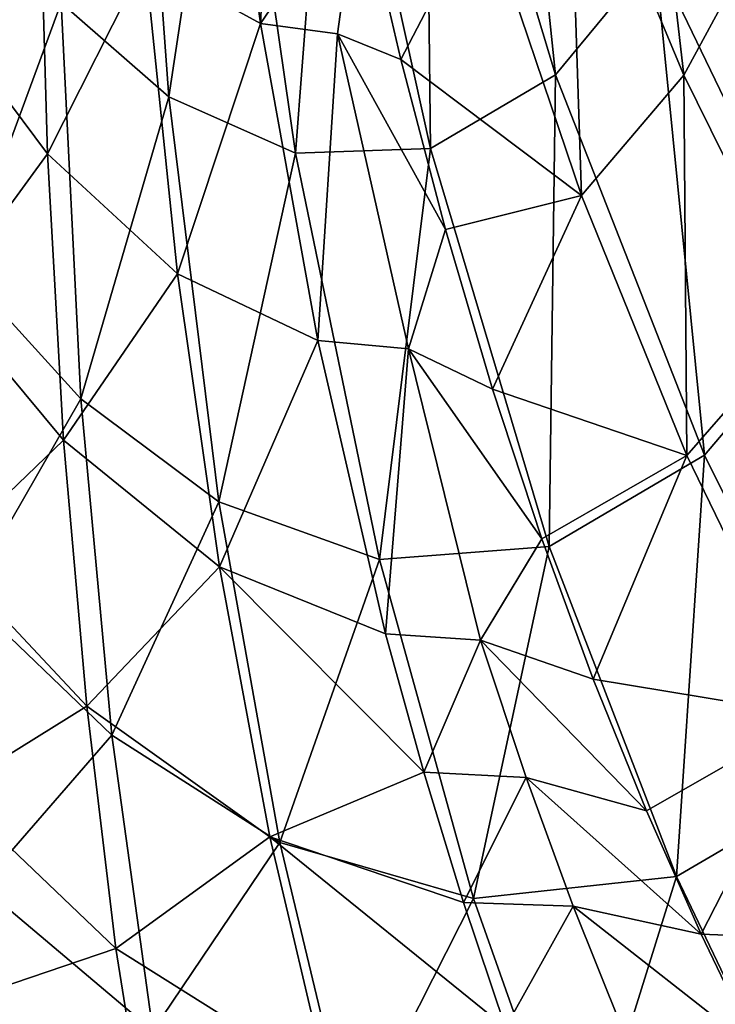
# Model space of a CAD drawing. Header units: millimetres. Extents: x 0 to 872, y -262 to 640.
# Tile 39 of 201: x 396 to 441, y -28 to 36. Entities that reach past the tile are written whole.
import ezdxf

# ---------------------------------------------------------------- set-up
doc = ezdxf.new("R2010")
doc.units = ezdxf.units.MM
doc.header["$LTSCALE"] = 25.4
doc.layers.get('0').update_dxf_attribs({"true_color": 0xff5454})

# ---------------------------------------------------------------- blocks, each defined once
blk = doc.blocks.new('Obj_000003#2')
at = {"color": 7, "true_color": 0xfafafa}
mesh = blk.add_polyface(dxfattribs=at)
corners = [(2677.4, 7341.4, -753.6), (2744.1, 6424.7, -753.6), (2660.2, 6910.8, -753.6), (2788.2, 7714.8, -753.6), (2781.4, 6876.8, -753.6), (2795.5, 7294.2, -753.6), (2982.2, 8032.3, -753.6), (2899.4, 7655.7, -753.6), (3083.3, 7963.2, -753.6), (3247.8, 8298.6, -753.6), (3336.9, 8222.3, -753.6), (3573.9, 8519.2, -753.6), (3650.6, 8437.9, -753.6), (3950.6, 8699.6, -753.6), (4015.6, 8615.4, -753.6), (4370.2, 8844.5, -753.6), (4424.4, 8758.6, -753.6), (4826.9, 8957.2, -753.6), (4871.4, 8870.5, -753.6), (5316.7, 9039.7, -753.6), (5352.3, 8952.9, -753.6), (5837.2, 9093.1, -753.6), (5458.4, 8966.7, -753.6), (5864.8, 9006.6, -753.6), (6387.2, 9117.3, -753.6), (6407.3, 9031.4, -753.6), (6966.3, 9112.4, -753.6), (6979.6, 9027.5, -753.6), (7574.2, 9078.4, -753.6), (7581.3, 8994.5, -753.6), (8210.3, 9015.8, -753.6), (8211.8, 8933.2, -753.6), (8873.2, 8926, -753.6), (8869.8, 8844.6, -753.6), (9552.3, 8730.6, -753.6), (9559.9, 8810.8, -753.6), (9910.4, 8663, -753.6), (9916.9, 8743.4, -753.6), (10267.1, 8591, -753.6), (10274.2, 8671.1, -753.6), (10621, 8515.2, -753.6), (10630.7, 8594.7, -753.6), (10970.4, 8436.3, -753.6), (10985.1, 8514.6, -753.6), (11332.5, 8350.5, -753.6), (11347.8, 8428.6, -753.6), (11691.7, 8261.3, -753.6), (11709.5, 8338.8, -753.6), (12052, 8167.7, -753.6), (12070.3, 8245.2, -753.6), (12409.3, 8070.9, -753.6), (12430.2, 8147.7, -753.6), (12763.2, 7970.8, -753.6), (12784.6, 8047.6, -753.6), (13113.6, 7867.4, -753.6), (13137.8, 7943.5, -753.6), (13456.6, 7761.7, -753.6), (13481.1, 7837.7, -753.6), (13795.4, 7652.5, -753.6), (13823.1, 7727.7, -753.6), (14446, 7427.8, -753.6), (14477.5, 7502, -753.6), (15058.2, 7194.7, -753.6), (15094.1, 7267.8, -753.6), (15110.8, 7173.5, -753.6), (15445.2, 7122.9, -753.6), (15626, 6954.8, -753.6), (15666.7, 7026.5, -753.6), (16145.2, 6709.4, -753.6), (16191.2, 6779.2, -753.6), (16612.3, 6459.9, -753.6), (16664.3, 6527.1, -753.6), (17025.1, 6207.4, -753.6), (17083.9, 6271.4, -753.6), (17382, 5953.2, -753.6), (17448.3, 6012.9, -753.6), (17681.9, 5698.3, -753.6), (17756.3, 5752.3, -753.6), (17924.3, 5443.3, -753.6), (18007.1, 5490, -753.6), (18108.8, 5188.8, -753.6), (18199.7, 5226.2, -753.6), (18235.7, 4934.5, -753.6), (18333.5, 4960.4, -753.6), (18305.1, 4679.2, -753.6), (18317, 4421, -753.6), (2932, 5891.1, -753.6), (2864.8, 6404.4, -753.6), (3049.3, 5884.2, -753.6), (3221.7, 5322.5, -753.6), (3333.3, 5328.4, -753.6), (3606.5, 4735.3, -753.6), (3711.1, 4753.3, -753.6), (3835, 4436.6, -753.6), (3734.4, 4721.5, -753.6), (4173.5, 4177.7, -753.6), (4077, 4148.6, -753.6), (4343.7, 3858.2, -753.6), (4432.5, 3896, -753.6), (4623, 3579.9, -753.6), (4710.5, 3619.3, -753.6), (4923.1, 3306, -753.6), (5001.9, 3353.6, -753.6), (5234.9, 3045.6, -753.6), (5313, 3094.1, -753.6), (5564.5, 2794, -753.6), (5632.9, 2850.2, -753.6), (5905, 2557.3, -753.6), (5973.2, 2613.9, -753.6), (6261.2, 2332.5, -753.6), (6319.1, 2395.9, -753.6), (6627, 2123.9, -753.6), (6685.4, 2187.3, -753.6), (7007, 1928.9, -753.6), (7054.8, 1998, -753.6), (7395.3, 1750.8, -753.6), (7443.9, 1819.7, -753.6), (7795.1, 1588, -753.6), (7838.9, 1659.3, -753.6), (8204.2, 1441.5, -753.6), (8243.3, 1514.9, -753.6), (8621.5, 1311.7, -753.6), (8656.1, 1386.9, -753.6), (9046, 1198.8, -753.6), (9076, 1275.7, -753.6), (9476.8, 1103.1, -753.6), (9498.2, 1182.2, -753.6), (9911.1, 1025.1, -753.6), (9932.1, 1104.7, -753.6), (10348, 965.1, -753.6), (10361.9, 1046, -753.6), (10787, 923.1, -753.6), (10798.9, 1004.6, -753.6), (11223.2, 899.4, -753.6), (11229.7, 981.6, -753.6), (11660, 894, -753.6), (11662.6, 976.6, -753.6), (12088.2, 906.6, -753.6), (12087.3, 989.5, -753.6), (12508.7, 1020.3, -753.6), (12515.6, 937.5, -753.6), (12865.2, 1060.7, -753.6), (12929, 985.1, -753.6), (13323.6, 1132.5, -753.6), (13340, 1050.4, -753.6), (13715.6, 1212.2, -753.6), (13616.1, 1104.5, -753.6), (14121.7, 1225.9, -753.6), (14095.9, 1306.3, -753.6), (14462.6, 1413.2, -753.6), (14488.4, 1332.7, -753.6), (14815.8, 1531.9, -753.6), (14850.6, 1454.1, -753.6), (15476.6, 1797, -753.6), (15187.8, 1582, -753.6), (15519.9, 1722.6, -753.6), (16072.1, 2088.8, -753.6), (16123.6, 2018.5, -753.6), (16598.9, 2395.2, -753.6), (16658.3, 2329.5, -753.6), (17054.1, 2706.1, -753.6), (17121.2, 2645.7, -753.6), (17437, 3014.2, -753.6), (17511.9, 2959.9, -753.6), (17747.8, 3314.9, -753.6), (17830.6, 3267.9, -753.6), (17988.4, 3605.9, -753.6), (18078.7, 3567.7, -753.6), (18161.4, 3886.5, -753.6), (18258.3, 3859, -753.6), (18269.8, 4157.6, -753.6), (18371.6, 4142.6, -753.6), (18407.6, 4691.9, -753.6), (18420.8, 4419.8, -753.6)]
mesh.append_faces([[corners[k] for k in face] for face in [(0, 1, 2), (171, 172, 173)]], dxfattribs={"vtx0": -1, "color": 7})
mesh.append_faces([[corners[k] for k in face] for face in [(4, 3, 5), (5, 6, 7), (7, 6, 8), (8, 9, 10), (10, 11, 12), (12, 13, 14), (14, 15, 16), (16, 17, 18), (18, 19, 20), (20, 21, 22), (22, 21, 23), (23, 24, 25), (25, 26, 27), (27, 28, 29), (29, 30, 31), (31, 32, 33), (33, 32, 34), (34, 35, 36), (36, 37, 38), (38, 39, 40), (40, 41, 42), (42, 43, 44), (44, 45, 46), (46, 47, 48), (48, 49, 50), (50, 51, 52), (52, 53, 54), (54, 55, 56), (56, 57, 58), (58, 59, 60), (60, 61, 62), (62, 63, 64), (64, 65, 66), (66, 67, 68), (68, 69, 70), (70, 71, 72), (72, 73, 74), (74, 75, 76), (76, 77, 78), (78, 79, 80), (80, 81, 82), (82, 83, 84), (84, 83, 85), (86, 88, 89), (89, 90, 91), (91, 92, 93), (93, 95, 96), (96, 95, 97), (97, 98, 99), (99, 100, 101), (101, 102, 103), (103, 104, 105), (105, 106, 107), (107, 108, 109), (109, 110, 111), (111, 112, 113), (113, 114, 115), (115, 116, 117), (117, 118, 119), (119, 120, 121), (121, 122, 123), (123, 124, 125), (125, 126, 127), (127, 128, 129), (129, 130, 131), (131, 132, 133), (133, 134, 135), (135, 136, 137), (137, 139, 140), (140, 141, 142), (142, 143, 144), (144, 145, 146), (146, 145, 147), (147, 149, 150), (150, 151, 152), (152, 153, 154), (154, 153, 155), (155, 156, 157), (157, 158, 159), (159, 160, 161), (161, 162, 163), (163, 164, 165), (165, 166, 167), (167, 168, 169), (169, 170, 171)]], dxfattribs={"vtx0": -1, "vtx1": -1, "color": 7})
mesh.append_faces([[corners[k] for k in face] for face in [(1, 3, 4), (171, 85, 83)]], dxfattribs={"vtx0": -1, "vtx1": -1, "vtx2": -1, "color": 7})
mesh.append_faces([[corners[k] for k in face] for face in [(1, 0, 3), (5, 3, 6), (8, 6, 9), (10, 9, 11), (12, 11, 13), (14, 13, 15), (16, 15, 17), (18, 17, 19), (20, 19, 21), (23, 21, 24), (25, 24, 26), (27, 26, 28), (29, 28, 30), (31, 30, 32), (34, 32, 35), (36, 35, 37), (38, 37, 39), (40, 39, 41), (42, 41, 43), (44, 43, 45), (46, 45, 47), (48, 47, 49), (50, 49, 51), (52, 51, 53), (54, 53, 55), (56, 55, 57), (58, 57, 59), (60, 59, 61), (62, 61, 63), (64, 63, 65), (66, 65, 67), (68, 67, 69), (70, 69, 71), (72, 71, 73), (74, 73, 75), (76, 75, 77), (78, 77, 79), (80, 79, 81), (82, 81, 83), (4, 86, 1), (86, 4, 87), (86, 87, 88), (89, 88, 90), (91, 90, 92), (93, 92, 94), (93, 94, 95), (97, 95, 98), (99, 98, 100), (101, 100, 102), (103, 102, 104), (105, 104, 106), (107, 106, 108), (109, 108, 110), (111, 110, 112), (113, 112, 114), (115, 114, 116), (117, 116, 118), (119, 118, 120), (121, 120, 122), (123, 122, 124), (125, 124, 126), (127, 126, 128), (129, 128, 130), (131, 130, 132), (133, 132, 134), (135, 134, 136), (137, 136, 138), (137, 138, 139), (140, 139, 141), (142, 141, 143), (144, 143, 145), (147, 145, 148), (147, 148, 149), (150, 149, 151), (152, 151, 153), (155, 153, 156), (157, 156, 158), (159, 158, 160), (161, 160, 162), (163, 162, 164), (165, 164, 166), (167, 166, 168), (169, 168, 170), (171, 170, 85), (171, 83, 172)]], dxfattribs={"vtx0": -1, "vtx2": -1, "color": 7})
mesh = blk.add_polyface(dxfattribs=at)
corners = [(14430.3, 3947.1, 11723.6), (13631.8, 4045.2, 12351.4), (14181.2, 4171.2, 11800.4)]
mesh.append_faces([[corners[k] for k in face] for face in [(0, 1, 2)]], dxfattribs={"color": 7})
mesh = blk.add_polyface(dxfattribs=at)
corners = [(14955.1, 4065.9, 11151.5), (14430.3, 3947.1, 11723.6), (14181.2, 4171.2, 11800.4)]
mesh.append_faces([[corners[k] for k in face] for face in [(0, 1, 2)]], dxfattribs={"color": 7})
mesh = blk.add_polyface(dxfattribs=at)
corners = [(14948.4, 4112.3, 11245.2), (13941, 4162, 12128.9), (14185.9, 3947.5, 12053)]
mesh.append_faces([[corners[k] for k in face] for face in [(0, 1, 2)]], dxfattribs={"color": 7})
mesh = blk.add_polyface(dxfattribs=at)
corners = [(15167.5, 3811.6, 11205), (14948.4, 4112.3, 11245.2), (14185.9, 3947.5, 12053)]
mesh.append_faces([[corners[k] for k in face] for face in [(0, 1, 2)]], dxfattribs={"color": 7})
mesh = blk.add_polyface(dxfattribs=at)
corners = [(14948.4, 4112.3, 11245.2), (15167.5, 3811.6, 11205), (15840.5, 3964.8, 10407)]
mesh.append_faces([[corners[k] for k in face] for face in [(0, 1, 2)]], dxfattribs={"color": 7})
mesh = blk.add_polyface(dxfattribs=at)
corners = [(15159.7, 3777.7, 11114.8), (14430.3, 3947.1, 11723.6), (14955.1, 4065.9, 11151.5)]
mesh.append_faces([[corners[k] for k in face] for face in [(0, 1, 2)]], dxfattribs={"color": 7})
mesh = blk.add_polyface(dxfattribs=at)
corners = [(14955.1, 4065.9, 11151.5), (15716, 3899.7, 10460), (15159.7, 3777.7, 11114.8)]
mesh.append_faces([[corners[k] for k in face] for face in [(0, 1, 2)]], dxfattribs={"color": 7})
mesh = blk.add_polyface(dxfattribs=at)
corners = [(14430.3, 3947.1, 11723.6), (13848.6, 3853.9, 12284.2), (13631.8, 4045.2, 12351.4)]
mesh.append_faces([[corners[k] for k in face] for face in [(0, 1, 2)]], dxfattribs={"color": 7})
mesh = blk.add_polyface(dxfattribs=at)
corners = [(16213.3, 4045.4, 9803.6), (16083, 3584, 10162.3), (15716, 3899.7, 10460)]
mesh.append_faces([[corners[k] for k in face] for face in [(0, 1, 2)]], dxfattribs={"color": 7})
mesh = blk.add_polyface(dxfattribs=at)
corners = [(16213.3, 4045.4, 9803.6), (16330.6, 3637.3, 9835.5), (16083, 3584, 10162.3)]
mesh.append_faces([[corners[k] for k in face] for face in [(0, 1, 2)]], dxfattribs={"color": 7})
mesh = blk.add_polyface(dxfattribs=at)
corners = [(15840.5, 3964.8, 10407), (15167.5, 3811.6, 11205), (15960.8, 3563.3, 10436.8)]
mesh.append_faces([[corners[k] for k in face] for face in [(0, 1, 2)]], dxfattribs={"color": 7})
mesh = blk.add_polyface(dxfattribs=at)
corners = [(15840.5, 3964.8, 10407), (15960.8, 3563.3, 10436.8), (16569.2, 3693.2, 9633.8)]
mesh.append_faces([[corners[k] for k in face] for face in [(0, 1, 2)]], dxfattribs={"color": 7})
mesh = blk.add_polyface(dxfattribs=at)
corners = [(14370.7, 3701.5, 12016.3), (14185.9, 3947.5, 12053), (13334.9, 3839.9, 12806)]
mesh.append_faces([[corners[k] for k in face] for face in [(0, 1, 2)]], dxfattribs={"color": 7})
mesh = blk.add_polyface(dxfattribs=at)
corners = [(14613.4, 3695.4, 11688.2), (13848.6, 3853.9, 12284.2), (14430.3, 3947.1, 11723.6)]
mesh.append_faces([[corners[k] for k in face] for face in [(0, 1, 2)]], dxfattribs={"color": 7})
mesh = blk.add_polyface(dxfattribs=at)
corners = [(15167.5, 3811.6, 11205), (14185.9, 3947.5, 12053), (14370.7, 3701.5, 12016.3)]
mesh.append_faces([[corners[k] for k in face] for face in [(0, 1, 2)]], dxfattribs={"color": 7})
mesh = blk.add_polyface(dxfattribs=at)
corners = [(15159.7, 3777.7, 11114.8), (14613.4, 3695.4, 11688.2), (14430.3, 3947.1, 11723.6)]
mesh.append_faces([[corners[k] for k in face] for face in [(0, 1, 2)]], dxfattribs={"color": 7})
mesh = blk.add_polyface(dxfattribs=at)
corners = [(15716, 3899.7, 10460), (15545, 3495.2, 10815.1), (15159.7, 3777.7, 11114.8)]
mesh.append_faces([[corners[k] for k in face] for face in [(0, 1, 2)]], dxfattribs={"color": 7})
mesh = blk.add_polyface(dxfattribs=at)
corners = [(15716, 3899.7, 10460), (15821.5, 3536.3, 10488.9), (15545, 3495.2, 10815.1)]
mesh.append_faces([[corners[k] for k in face] for face in [(0, 1, 2)]], dxfattribs={"color": 7})
mesh = blk.add_polyface(dxfattribs=at)
corners = [(15716, 3899.7, 10460), (16083, 3584, 10162.3), (15821.5, 3536.3, 10488.9)]
mesh.append_faces([[corners[k] for k in face] for face in [(0, 1, 2)]], dxfattribs={"color": 7})
mesh = blk.add_polyface(dxfattribs=at)
corners = [(14370.7, 3701.5, 12016.3), (13334.9, 3839.9, 12806), (13480.1, 3651.2, 12777.5)]
mesh.append_faces([[corners[k] for k in face] for face in [(0, 1, 2)]], dxfattribs={"color": 7})
mesh = blk.add_polyface(dxfattribs=at)
corners = [(14613.4, 3695.4, 11688.2), (14007.2, 3640.9, 12252.7), (13848.6, 3853.9, 12284.2)]
mesh.append_faces([[corners[k] for k in face] for face in [(0, 1, 2)]], dxfattribs={"color": 7})
mesh = blk.add_polyface(dxfattribs=at)
corners = [(15270.6, 3471.8, 11231.4), (15167.5, 3811.6, 11205), (14370.7, 3701.5, 12016.3)]
mesh.append_faces([[corners[k] for k in face] for face in [(0, 1, 2)]], dxfattribs={"color": 7})
mesh = blk.add_polyface(dxfattribs=at)
corners = [(15167.5, 3811.6, 11205), (15270.6, 3471.8, 11231.4), (15960.8, 3563.3, 10436.8)]
mesh.append_faces([[corners[k] for k in face] for face in [(0, 1, 2)]], dxfattribs={"color": 7})
mesh = blk.add_polyface(dxfattribs=at)
corners = [(15159.7, 3777.7, 11114.8), (14943.2, 3436, 11464.7), (14613.4, 3695.4, 11688.2)]
mesh.append_faces([[corners[k] for k in face] for face in [(0, 1, 2)]], dxfattribs={"color": 7})
mesh = blk.add_polyface(dxfattribs=at)
corners = [(15159.7, 3777.7, 11114.8), (15252.6, 3461.5, 11140.6), (14943.2, 3436, 11464.7)]
mesh.append_faces([[corners[k] for k in face] for face in [(0, 1, 2)]], dxfattribs={"color": 7})
mesh = blk.add_polyface(dxfattribs=at)
corners = [(15159.7, 3777.7, 11114.8), (15545, 3495.2, 10815.1), (15252.6, 3461.5, 11140.6)]
mesh.append_faces([[corners[k] for k in face] for face in [(0, 1, 2)]], dxfattribs={"color": 7})
mesh = blk.add_polyface(dxfattribs=at)
corners = [(14454, 3428.1, 12038.8), (14370.7, 3701.5, 12016.3), (13480.1, 3651.2, 12777.5)]
mesh.append_faces([[corners[k] for k in face] for face in [(0, 1, 2)]], dxfattribs={"color": 7})
mesh = blk.add_polyface(dxfattribs=at)
corners = [(14613.4, 3695.4, 11688.2), (14270.1, 3412.1, 12103.3), (14007.2, 3640.9, 12252.7)]
mesh.append_faces([[corners[k] for k in face] for face in [(0, 1, 2)]], dxfattribs={"color": 7})
mesh = blk.add_polyface(dxfattribs=at)
corners = [(14615.9, 3419.3, 11786.1), (14270.1, 3412.1, 12103.3), (14613.4, 3695.4, 11688.2)]
mesh.append_faces([[corners[k] for k in face] for face in [(0, 1, 2)]], dxfattribs={"color": 7})
mesh = blk.add_polyface(dxfattribs=at)
corners = [(15270.6, 3471.8, 11231.4), (14370.7, 3701.5, 12016.3), (14454, 3428.1, 12038.8)]
mesh.append_faces([[corners[k] for k in face] for face in [(0, 1, 2)]], dxfattribs={"color": 7})
mesh = blk.add_polyface(dxfattribs=at)
corners = [(14943.2, 3436, 11464.7), (14615.9, 3419.3, 11786.1), (14613.4, 3695.4, 11688.2)]
mesh.append_faces([[corners[k] for k in face] for face in [(0, 1, 2)]], dxfattribs={"color": 7})
mesh = blk.add_polyface(dxfattribs=at)
corners = [(16569.2, 3693.2, 9633.8), (15960.8, 3563.3, 10436.8), (16521.4, 3228.4, 9730.1)]
mesh.append_faces([[corners[k] for k in face] for face in [(0, 1, 2)]], dxfattribs={"color": 7})
mesh = blk.add_polyface(dxfattribs=at)
corners = [(14454, 3428.1, 12038.8), (13480.1, 3651.2, 12777.5), (13542, 3444.9, 12795.7)]
mesh.append_faces([[corners[k] for k in face] for face in [(0, 1, 2)]], dxfattribs={"color": 7})
mesh = blk.add_polyface(dxfattribs=at)
corners = [(14270.1, 3412.1, 12103.3), (13905.1, 3415, 12414.6), (14007.2, 3640.9, 12252.7)]
mesh.append_faces([[corners[k] for k in face] for face in [(0, 1, 2)]], dxfattribs={"color": 7})
mesh = blk.add_polyface(dxfattribs=at)
corners = [(16330.6, 3637.3, 9835.5), (15970.1, 3351.8, 10342.7), (16083, 3584, 10162.3)]
mesh.append_faces([[corners[k] for k in face] for face in [(0, 1, 2)]], dxfattribs={"color": 7})
mesh = blk.add_polyface(dxfattribs=at)
corners = [(16330.6, 3637.3, 9835.5), (16228.6, 3389.7, 10010.3), (15970.1, 3351.8, 10342.7)]
mesh.append_faces([[corners[k] for k in face] for face in [(0, 1, 2)]], dxfattribs={"color": 7})
mesh = blk.add_polyface(dxfattribs=at)
corners = [(16083, 3584, 10162.3), (15701.9, 3321, 10668.4), (15821.5, 3536.3, 10488.9)]
mesh.append_faces([[corners[k] for k in face] for face in [(0, 1, 2)]], dxfattribs={"color": 7})
mesh = blk.add_polyface(dxfattribs=at)
corners = [(16083, 3584, 10162.3), (15970.1, 3351.8, 10342.7), (15701.9, 3321, 10668.4)]
mesh.append_faces([[corners[k] for k in face] for face in [(0, 1, 2)]], dxfattribs={"color": 7})
mesh = blk.add_polyface(dxfattribs=at)
corners = [(15960.8, 3563.3, 10436.8), (15270.6, 3471.8, 11231.4), (15909.6, 3164.6, 10538)]
mesh.append_faces([[corners[k] for k in face] for face in [(0, 1, 2)]], dxfattribs={"color": 7})
mesh = blk.add_polyface(dxfattribs=at)
corners = [(15960.8, 3563.3, 10436.8), (15909.6, 3164.6, 10538), (16521.4, 3228.4, 9730.1)]
mesh.append_faces([[corners[k] for k in face] for face in [(0, 1, 2)]], dxfattribs={"color": 7})
mesh = blk.add_polyface(dxfattribs=at)
corners = [(15821.5, 3536.3, 10488.9), (15418.4, 3297.1, 10993), (15545, 3495.2, 10815.1)]
mesh.append_faces([[corners[k] for k in face] for face in [(0, 1, 2)]], dxfattribs={"color": 7})
mesh = blk.add_polyface(dxfattribs=at)
corners = [(15821.5, 3536.3, 10488.9), (15701.9, 3321, 10668.4), (15418.4, 3297.1, 10993)]
mesh.append_faces([[corners[k] for k in face] for face in [(0, 1, 2)]], dxfattribs={"color": 7})
mesh = blk.add_polyface(dxfattribs=at)
corners = [(15545, 3495.2, 10815.1), (15418.4, 3297.1, 10993), (15252.6, 3461.5, 11140.6)]
mesh.append_faces([[corners[k] for k in face] for face in [(0, 1, 2)]], dxfattribs={"color": 7})
mesh = blk.add_polyface(dxfattribs=at)
corners = [(15270.6, 3471.8, 11231.4), (14454, 3428.1, 12038.8), (15217.3, 3140.8, 11330.3)]
mesh.append_faces([[corners[k] for k in face] for face in [(0, 1, 2)]], dxfattribs={"color": 7})
mesh = blk.add_polyface(dxfattribs=at)
corners = [(15270.6, 3471.8, 11231.4), (15217.3, 3140.8, 11330.3), (15909.6, 3164.6, 10538)]
mesh.append_faces([[corners[k] for k in face] for face in [(0, 1, 2)]], dxfattribs={"color": 7})
mesh = blk.add_polyface(dxfattribs=at)
corners = [(15252.6, 3461.5, 11140.6), (15418.4, 3297.1, 10993), (14827.4, 3293.4, 11609.2)]
mesh.append_faces([[corners[k] for k in face] for face in [(0, 1, 2)]], dxfattribs={"color": 7})
mesh = blk.add_polyface(dxfattribs=at)
corners = [(15252.6, 3461.5, 11140.6), (14827.4, 3293.4, 11609.2), (14943.2, 3436, 11464.7)]
mesh.append_faces([[corners[k] for k in face] for face in [(0, 1, 2)]], dxfattribs={"color": 7})
mesh = blk.add_polyface(dxfattribs=at)
corners = [(14400.8, 3167.2, 12127.3), (13542, 3444.9, 12795.7), (13492.8, 3252.2, 12866.5)]
mesh.append_faces([[corners[k] for k in face] for face in [(0, 1, 2)]], dxfattribs={"color": 7})
mesh = blk.add_polyface(dxfattribs=at)
corners = [(14454, 3428.1, 12038.8), (13542, 3444.9, 12795.7), (14400.8, 3167.2, 12127.3)]
mesh.append_faces([[corners[k] for k in face] for face in [(0, 1, 2)]], dxfattribs={"color": 7})
mesh = blk.add_polyface(dxfattribs=at)
corners = [(14943.2, 3436, 11464.7), (14827.4, 3293.4, 11609.2), (14615.9, 3419.3, 11786.1)]
mesh.append_faces([[corners[k] for k in face] for face in [(0, 1, 2)]], dxfattribs={"color": 7})
mesh = blk.add_polyface(dxfattribs=at)
corners = [(13905.1, 3415, 12414.6), (14136.1, 3160.2, 12258.5), (13511.9, 3343.8, 12743.3), (14191.5, 3302.8, 12195.8)]
mesh.append_faces([[corners[k] for k in face] for face in [(0, 1, 2), (1, 0, 3)]], dxfattribs={"vtx0": -1, "color": 7})
mesh = blk.add_polyface(dxfattribs=at)
corners = [(14270.1, 3412.1, 12103.3), (14191.5, 3302.8, 12195.8), (13905.1, 3415, 12414.6)]
mesh.append_faces([[corners[k] for k in face] for face in [(0, 1, 2)]], dxfattribs={"color": 7})
mesh = blk.add_polyface(dxfattribs=at)
corners = [(14827.4, 3293.4, 11609.2), (14191.5, 3302.8, 12195.8), (14615.9, 3419.3, 11786.1)]
mesh.append_faces([[corners[k] for k in face] for face in [(0, 1, 2)]], dxfattribs={"color": 7})
mesh = blk.add_polyface(dxfattribs=at)
corners = [(14615.9, 3419.3, 11786.1), (14191.5, 3302.8, 12195.8), (14270.1, 3412.1, 12103.3)]
mesh.append_faces([[corners[k] for k in face] for face in [(0, 1, 2)]], dxfattribs={"color": 7})
mesh = blk.add_polyface(dxfattribs=at)
corners = [(15217.3, 3140.8, 11330.3), (14454, 3428.1, 12038.8), (14400.8, 3167.2, 12127.3)]
mesh.append_faces([[corners[k] for k in face] for face in [(0, 1, 2)]], dxfattribs={"color": 7})
mesh = blk.add_polyface(dxfattribs=at)
corners = [(16228.6, 3389.7, 10010.3), (16170.9, 3166.2, 10076.3), (15970.1, 3351.8, 10342.7)]
mesh.append_faces([[corners[k] for k in face] for face in [(0, 1, 2)]], dxfattribs={"color": 7})
mesh = blk.add_polyface(dxfattribs=at)
corners = [(14136.1, 3160.2, 12258.5), (13461.7, 3229.3, 12796.3), (13511.9, 3343.8, 12743.3)]
mesh.append_faces([[corners[k] for k in face] for face in [(0, 1, 2)]], dxfattribs={"color": 7})
mesh = blk.add_polyface(dxfattribs=at)
corners = [(15970.1, 3351.8, 10342.7), (15912.6, 3143.4, 10409.6), (15701.9, 3321, 10668.4)]
mesh.append_faces([[corners[k] for k in face] for face in [(0, 1, 2)]], dxfattribs={"color": 7})
mesh = blk.add_polyface(dxfattribs=at)
corners = [(15970.1, 3351.8, 10342.7), (16170.9, 3166.2, 10076.3), (15912.6, 3143.4, 10409.6)]
mesh.append_faces([[corners[k] for k in face] for face in [(0, 1, 2)]], dxfattribs={"color": 7})
mesh = blk.add_polyface(dxfattribs=at)
corners = [(15701.9, 3321, 10668.4), (15644.8, 3127.3, 10735.5), (15418.4, 3297.1, 10993)]
mesh.append_faces([[corners[k] for k in face] for face in [(0, 1, 2)]], dxfattribs={"color": 7})
mesh = blk.add_polyface(dxfattribs=at)
corners = [(15701.9, 3321, 10668.4), (15912.6, 3143.4, 10409.6), (15644.8, 3127.3, 10735.5)]
mesh.append_faces([[corners[k] for k in face] for face in [(0, 1, 2)]], dxfattribs={"color": 7})
mesh = blk.add_polyface(dxfattribs=at)
corners = [(14769.2, 3123.6, 11678.3), (14136.1, 3160.2, 12258.5), (14191.5, 3302.8, 12195.8)]
mesh.append_faces([[corners[k] for k in face] for face in [(0, 1, 2)]], dxfattribs={"color": 7})
mesh = blk.add_polyface(dxfattribs=at)
corners = [(14827.4, 3293.4, 11609.2), (14769.2, 3123.6, 11678.3), (14191.5, 3302.8, 12195.8)]
mesh.append_faces([[corners[k] for k in face] for face in [(0, 1, 2)]], dxfattribs={"color": 7})
mesh = blk.add_polyface(dxfattribs=at)
corners = [(15418.4, 3297.1, 10993), (15362, 3118.4, 11059.5), (14827.4, 3293.4, 11609.2)]
mesh.append_faces([[corners[k] for k in face] for face in [(0, 1, 2)]], dxfattribs={"color": 7})
mesh = blk.add_polyface(dxfattribs=at)
corners = [(15418.4, 3297.1, 10993), (15644.8, 3127.3, 10735.5), (15362, 3118.4, 11059.5)]
mesh.append_faces([[corners[k] for k in face] for face in [(0, 1, 2)]], dxfattribs={"color": 7})
mesh = blk.add_polyface(dxfattribs=at)
corners = [(14827.4, 3293.4, 11609.2), (15362, 3118.4, 11059.5), (14769.2, 3123.6, 11678.3)]
mesh.append_faces([[corners[k] for k in face] for face in [(0, 1, 2)]], dxfattribs={"color": 7})
mesh = blk.add_polyface(dxfattribs=at)
corners = [(14234.1, 2950.9, 12260.3), (13492.8, 3252.2, 12866.5), (13352.5, 3096.4, 12972.4)]
mesh.append_faces([[corners[k] for k in face] for face in [(0, 1, 2)]], dxfattribs={"color": 7})
mesh = blk.add_polyface(dxfattribs=at)
corners = [(14400.8, 3167.2, 12127.3), (13492.8, 3252.2, 12866.5), (14234.1, 2950.9, 12260.3)]
mesh.append_faces([[corners[k] for k in face] for face in [(0, 1, 2)]], dxfattribs={"color": 7})
mesh = blk.add_polyface(dxfattribs=at)
corners = [(14136.1, 3160.2, 12258.5), (13961.5, 2968.6, 12393.2), (13461.7, 3229.3, 12796.3)]
mesh.append_faces([[corners[k] for k in face] for face in [(0, 1, 2)]], dxfattribs={"color": 7})
mesh = blk.add_polyface(dxfattribs=at)
corners = [(16521.4, 3228.4, 9730.1), (15909.6, 3164.6, 10538), (16315.5, 2818.5, 9870.4)]
mesh.append_faces([[corners[k] for k in face] for face in [(0, 1, 2)]], dxfattribs={"color": 7})
mesh = blk.add_polyface(dxfattribs=at)
corners = [(14577.4, 2885.9, 11829.9), (13961.5, 2968.6, 12393.2), (14136.1, 3160.2, 12258.5)]
mesh.append_faces([[corners[k] for k in face] for face in [(0, 1, 2)]], dxfattribs={"color": 7})
mesh = blk.add_polyface(dxfattribs=at)
corners = [(14769.2, 3123.6, 11678.3), (14577.4, 2885.9, 11829.9), (14136.1, 3160.2, 12258.5)]
mesh.append_faces([[corners[k] for k in face] for face in [(0, 1, 2)]], dxfattribs={"color": 7})
mesh = blk.add_polyface(dxfattribs=at)
corners = [(15032.5, 2859.9, 11478.9), (14400.8, 3167.2, 12127.3), (14234.1, 2950.9, 12260.3)]
mesh.append_faces([[corners[k] for k in face] for face in [(0, 1, 2)]], dxfattribs={"color": 7})
mesh = blk.add_polyface(dxfattribs=at)
corners = [(15217.3, 3140.8, 11330.3), (14400.8, 3167.2, 12127.3), (15032.5, 2859.9, 11478.9)]
mesh.append_faces([[corners[k] for k in face] for face in [(0, 1, 2)]], dxfattribs={"color": 7})
mesh = blk.add_polyface(dxfattribs=at)
corners = [(15909.6, 3164.6, 10538), (15217.3, 3140.8, 11330.3), (15712.7, 2819.5, 10688.4)]
mesh.append_faces([[corners[k] for k in face] for face in [(0, 1, 2)]], dxfattribs={"color": 7})
mesh = blk.add_polyface(dxfattribs=at)
corners = [(16170.9, 3166.2, 10076.3), (15697.5, 2803, 10571), (15912.6, 3143.4, 10409.6)]
mesh.append_faces([[corners[k] for k in face] for face in [(0, 1, 2)]], dxfattribs={"color": 7})
mesh = blk.add_polyface(dxfattribs=at)
corners = [(16170.9, 3166.2, 10076.3), (16192.6, 2800.3, 9894.7), (15697.5, 2803, 10571)]
mesh.append_faces([[corners[k] for k in face] for face in [(0, 1, 2)]], dxfattribs={"color": 7})
mesh = blk.add_polyface(dxfattribs=at)
corners = [(15909.6, 3164.6, 10538), (15712.7, 2819.5, 10688.4), (16315.5, 2818.5, 9870.4)]
mesh.append_faces([[corners[k] for k in face] for face in [(0, 1, 2)]], dxfattribs={"color": 7})
mesh = blk.add_polyface(dxfattribs=at)
corners = [(15217.3, 3140.8, 11330.3), (15032.5, 2859.9, 11478.9), (15712.7, 2819.5, 10688.4)]
mesh.append_faces([[corners[k] for k in face] for face in [(0, 1, 2)]], dxfattribs={"color": 7})
mesh = blk.add_polyface(dxfattribs=at)
corners = [(15912.6, 3143.4, 10409.6), (15697.5, 2803, 10571), (15644.8, 3127.3, 10735.5)]
mesh.append_faces([[corners[k] for k in face] for face in [(0, 1, 2)]], dxfattribs={"color": 7})
mesh = blk.add_polyface(dxfattribs=at)
corners = [(14769.2, 3123.6, 11678.3), (15157.1, 2831, 11220.4), (14577.4, 2885.9, 11829.9)]
mesh.append_faces([[corners[k] for k in face] for face in [(0, 1, 2)]], dxfattribs={"color": 7})
mesh = blk.add_polyface(dxfattribs=at)
corners = [(14769.2, 3123.6, 11678.3), (15362, 3118.4, 11059.5), (15157.1, 2831, 11220.4)]
mesh.append_faces([[corners[k] for k in face] for face in [(0, 1, 2)]], dxfattribs={"color": 7})
mesh = blk.add_polyface(dxfattribs=at)
corners = [(15644.8, 3127.3, 10735.5), (15157.1, 2831, 11220.4), (15362, 3118.4, 11059.5)]
mesh.append_faces([[corners[k] for k in face] for face in [(0, 1, 2)]], dxfattribs={"color": 7})
mesh = blk.add_polyface(dxfattribs=at)
corners = [(15644.8, 3127.3, 10735.5), (15697.5, 2803, 10571), (15157.1, 2831, 11220.4)]
mesh.append_faces([[corners[k] for k in face] for face in [(0, 1, 2)]], dxfattribs={"color": 7})
mesh = blk.add_polyface(dxfattribs=at)
corners = [(14234.1, 2950.9, 12260.3), (13352.5, 3096.4, 12972.4), (14004.3, 2787.7, 12409.5)]
mesh.append_faces([[corners[k] for k in face] for face in [(0, 1, 2)]], dxfattribs={"color": 7})
mesh = blk.add_polyface(dxfattribs=at)
corners = [(14287.5, 2691.9, 12017.9), (13701.7, 2815.9, 12559.2), (13961.5, 2968.6, 12393.2)]
mesh.append_faces([[corners[k] for k in face] for face in [(0, 1, 2)]], dxfattribs={"color": 7})
mesh = blk.add_polyface(dxfattribs=at)
corners = [(14577.4, 2885.9, 11829.9), (14287.5, 2691.9, 12017.9), (13961.5, 2968.6, 12393.2)]
mesh.append_faces([[corners[k] for k in face] for face in [(0, 1, 2)]], dxfattribs={"color": 7})
mesh = blk.add_polyface(dxfattribs=at)
corners = [(14772, 2642.9, 11646.8), (14234.1, 2950.9, 12260.3), (14004.3, 2787.7, 12409.5)]
mesh.append_faces([[corners[k] for k in face] for face in [(0, 1, 2)]], dxfattribs={"color": 7})
mesh = blk.add_polyface(dxfattribs=at)
corners = [(15032.5, 2859.9, 11478.9), (14234.1, 2950.9, 12260.3), (14772, 2642.9, 11646.8)]
mesh.append_faces([[corners[k] for k in face] for face in [(0, 1, 2)]], dxfattribs={"color": 7})
mesh = blk.add_polyface(dxfattribs=at)
corners = [(14842.7, 2590.9, 11421.2), (14287.5, 2691.9, 12017.9), (14577.4, 2885.9, 11829.9)]
mesh.append_faces([[corners[k] for k in face] for face in [(0, 1, 2)]], dxfattribs={"color": 7})
mesh = blk.add_polyface(dxfattribs=at)
corners = [(14577.4, 2885.9, 11829.9), (15157.1, 2831, 11220.4), (14842.7, 2590.9, 11421.2)]
mesh.append_faces([[corners[k] for k in face] for face in [(0, 1, 2)]], dxfattribs={"color": 7})
mesh = blk.add_polyface(dxfattribs=at)
corners = [(15032.5, 2859.9, 11478.9), (14772, 2642.9, 11646.8), (15430.2, 2547.3, 10860)]
mesh.append_faces([[corners[k] for k in face] for face in [(0, 1, 2)]], dxfattribs={"color": 7})
mesh = blk.add_polyface(dxfattribs=at)
corners = [(15032.5, 2859.9, 11478.9), (15430.2, 2547.3, 10860), (15712.7, 2819.5, 10688.4)]
mesh.append_faces([[corners[k] for k in face] for face in [(0, 1, 2)]], dxfattribs={"color": 7})
mesh = blk.add_polyface(dxfattribs=at)
corners = [(15157.1, 2831, 11220.4), (15362.7, 2512.5, 10773.8), (14842.7, 2590.9, 11421.2)]
mesh.append_faces([[corners[k] for k in face] for face in [(0, 1, 2)]], dxfattribs={"color": 7})
mesh = blk.add_polyface(dxfattribs=at)
corners = [(15157.1, 2831, 11220.4), (15697.5, 2803, 10571), (15362.7, 2512.5, 10773.8)]
mesh.append_faces([[corners[k] for k in face] for face in [(0, 1, 2)]], dxfattribs={"color": 7})
mesh = blk.add_polyface(dxfattribs=at)
corners = [(13986.1, 2562.5, 12193.2), (13434.5, 2717, 12712.8), (13701.7, 2815.9, 12559.2)]
mesh.append_faces([[corners[k] for k in face] for face in [(0, 1, 2)]], dxfattribs={"color": 7})
mesh = blk.add_polyface(dxfattribs=at)
corners = [(14287.5, 2691.9, 12017.9), (13986.1, 2562.5, 12193.2), (13701.7, 2815.9, 12559.2)]
mesh.append_faces([[corners[k] for k in face] for face in [(0, 1, 2)]], dxfattribs={"color": 7})
mesh = blk.add_polyface(dxfattribs=at)
corners = [(15712.7, 2819.5, 10688.4), (15430.2, 2547.3, 10860), (16014.9, 2489.1, 10031.9)]
mesh.append_faces([[corners[k] for k in face] for face in [(0, 1, 2)]], dxfattribs={"color": 7})
mesh = blk.add_polyface(dxfattribs=at)
corners = [(15712.7, 2819.5, 10688.4), (16014.9, 2489.1, 10031.9), (16315.5, 2818.5, 9870.4)]
mesh.append_faces([[corners[k] for k in face] for face in [(0, 1, 2)]], dxfattribs={"color": 7})
mesh = blk.add_polyface(dxfattribs=at)
corners = [(15697.5, 2803, 10571), (15840, 2456.7, 10088.3), (15362.7, 2512.5, 10773.8)]
mesh.append_faces([[corners[k] for k in face] for face in [(0, 1, 2)]], dxfattribs={"color": 7})
mesh = blk.add_polyface(dxfattribs=at)
corners = [(15697.5, 2803, 10571), (16192.6, 2800.3, 9894.7), (15840, 2456.7, 10088.3)]
mesh.append_faces([[corners[k] for k in face] for face in [(0, 1, 2)]], dxfattribs={"color": 7})
mesh = blk.add_polyface(dxfattribs=at)
corners = [(16192.6, 2800.3, 9894.7), (16267, 2422.8, 9386.5), (15840, 2456.7, 10088.3)]
mesh.append_faces([[corners[k] for k in face] for face in [(0, 1, 2)]], dxfattribs={"color": 7})
mesh = blk.add_polyface(dxfattribs=at)
corners = [(14468.8, 2476.5, 11821.4), (14004.3, 2787.7, 12409.5), (13740.4, 2665.6, 12562.6)]
mesh.append_faces([[corners[k] for k in face] for face in [(0, 1, 2)]], dxfattribs={"color": 7})
mesh = blk.add_polyface(dxfattribs=at)
corners = [(14772, 2642.9, 11646.8), (14004.3, 2787.7, 12409.5), (14468.8, 2476.5, 11821.4)]
mesh.append_faces([[corners[k] for k in face] for face in [(0, 1, 2)]], dxfattribs={"color": 7})
mesh = blk.add_polyface(dxfattribs=at)
corners = [(14512.1, 2426.9, 11610.4), (13986.1, 2562.5, 12193.2), (14287.5, 2691.9, 12017.9)]
mesh.append_faces([[corners[k] for k in face] for face in [(0, 1, 2)]], dxfattribs={"color": 7})
mesh = blk.add_polyface(dxfattribs=at)
corners = [(14842.7, 2590.9, 11421.2), (14512.1, 2426.9, 11610.4), (14287.5, 2691.9, 12017.9)]
mesh.append_faces([[corners[k] for k in face] for face in [(0, 1, 2)]], dxfattribs={"color": 7})
mesh = blk.add_polyface(dxfattribs=at)
corners = [(14772, 2642.9, 11646.8), (14468.8, 2476.5, 11821.4), (15097.4, 2334.3, 11041)]
mesh.append_faces([[corners[k] for k in face] for face in [(0, 1, 2)]], dxfattribs={"color": 7})
mesh = blk.add_polyface(dxfattribs=at)
corners = [(14772, 2642.9, 11646.8), (15097.4, 2334.3, 11041), (15430.2, 2547.3, 10860)]
mesh.append_faces([[corners[k] for k in face] for face in [(0, 1, 2)]], dxfattribs={"color": 7})
mesh = blk.add_polyface(dxfattribs=at)
corners = [(14842.7, 2590.9, 11421.2), (15007.1, 2309.9, 10967.1), (14512.1, 2426.9, 11610.4)]
mesh.append_faces([[corners[k] for k in face] for face in [(0, 1, 2)]], dxfattribs={"color": 7})
mesh = blk.add_polyface(dxfattribs=at)
corners = [(14842.7, 2590.9, 11421.2), (15362.7, 2512.5, 10773.8), (15007.1, 2309.9, 10967.1)]
mesh.append_faces([[corners[k] for k in face] for face in [(0, 1, 2)]], dxfattribs={"color": 7})
mesh = blk.add_polyface(dxfattribs=at)
corners = [(15430.2, 2547.3, 10860), (15097.4, 2334.3, 11041), (15657.6, 2226.6, 10205.3)]
mesh.append_faces([[corners[k] for k in face] for face in [(0, 1, 2)]], dxfattribs={"color": 7})
mesh = blk.add_polyface(dxfattribs=at)
corners = [(15430.2, 2547.3, 10860), (15657.6, 2226.6, 10205.3), (16014.9, 2489.1, 10031.9)]
mesh.append_faces([[corners[k] for k in face] for face in [(0, 1, 2)]], dxfattribs={"color": 7})
mesh = blk.add_polyface(dxfattribs=at)
corners = [(15362.7, 2512.5, 10773.8), (15462.3, 2212.6, 10275.7), (15007.1, 2309.9, 10967.1)]
mesh.append_faces([[corners[k] for k in face] for face in [(0, 1, 2)]], dxfattribs={"color": 7})
mesh = blk.add_polyface(dxfattribs=at)
corners = [(15362.7, 2512.5, 10773.8), (15840, 2456.7, 10088.3), (15462.3, 2212.6, 10275.7)]
mesh.append_faces([[corners[k] for k in face] for face in [(0, 1, 2)]], dxfattribs={"color": 7})
mesh = blk.add_polyface(dxfattribs=at)
corners = [(16014.9, 2489.1, 10031.9), (15657.6, 2226.6, 10205.3), (16119.7, 2155, 9390.6)]
mesh.append_faces([[corners[k] for k in face] for face in [(0, 1, 2)]], dxfattribs={"color": 7})
mesh = blk.add_polyface(dxfattribs=at)
corners = [(15462.3, 2212.6, 10275.7), (15840, 2456.7, 10088.3), (15868.9, 2136.5, 9559)]
mesh.append_faces([[corners[k] for k in face] for face in [(0, 1, 2)]], dxfattribs={"color": 7})
mesh = blk.add_polyface(dxfattribs=at)
corners = [(15840, 2456.7, 10088.3), (16267, 2422.8, 9386.5), (15868.9, 2136.5, 9559)]
mesh.append_faces([[corners[k] for k in face] for face in [(0, 1, 2)]], dxfattribs={"color": 7})
mesh = blk.add_polyface(dxfattribs=at)
corners = [(15868.9, 2136.5, 9559), (16267, 2422.8, 9386.5), (16224.1, 2081.2, 8840.5)]
mesh.append_faces([[corners[k] for k in face] for face in [(0, 1, 2)]], dxfattribs={"color": 7})
blk = doc.blocks.new('Grupuj#3')
at = {"color": 7, "true_color": 0xffffff, "xscale": 0.03294, "yscale": 0.03294, "zscale": 0.03293999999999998, "rotation": 307.6}
blk.add_blockref('Obj_000003#2', (-24.173, 718.561, 27.47), dxfattribs=at)

msp = doc.modelspace()

# ---------------------------------------------------------------- block references
at = {"color": 0, "rotation": 335.9491183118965}
msp.add_blockref('Grupuj#3', (-69.677, -202.453, -2.646), dxfattribs=at)

doc.saveas('drawing.dxf')
